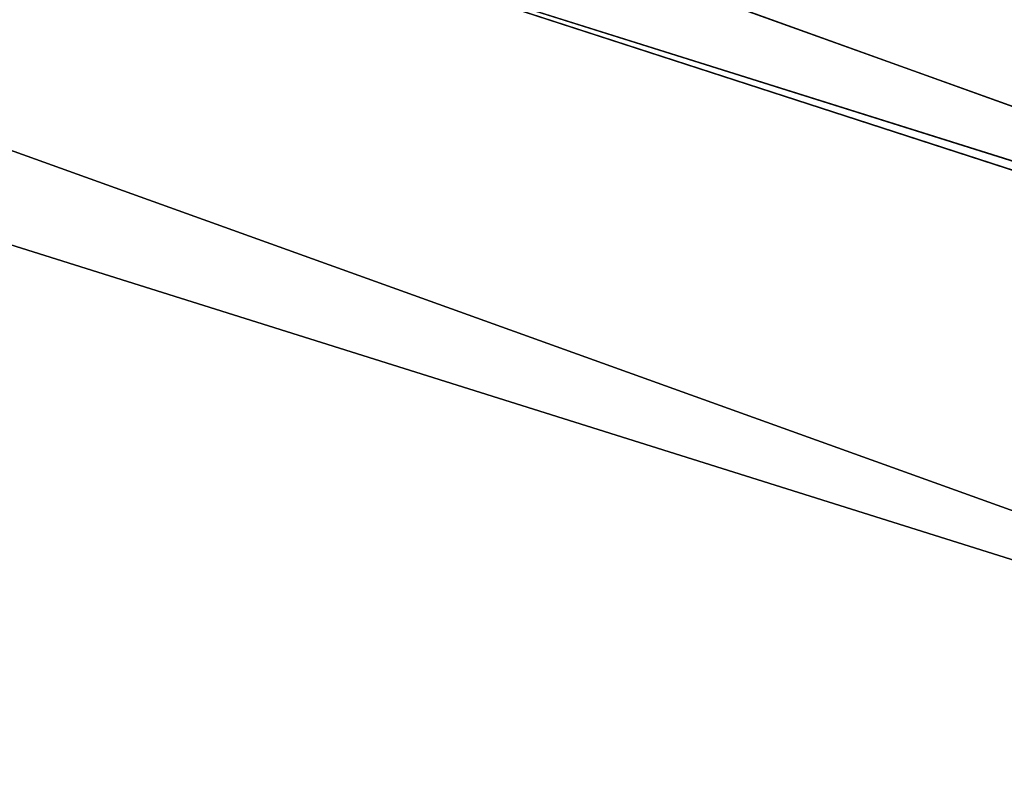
# Model space of a CAD drawing. Extents: x -775 to 775, y -775 to 775.
# Tile 112 of 256: x -240.69 to -232.93, y -710.37 to -704.29. Entities that reach past the tile are written whole.
import ezdxf

# ---------------------------------------------------------------- set-up
doc = ezdxf.new("R2010")
doc.units = 0
doc.layers.get('0').update_dxf_attribs({"color": 13, "linetype": 'CONTINUOUS'})

# ---------------------------------------------------------------- blocks, each defined once
blk = doc.blocks.new('OBJ_000001')
for p, q in [((-284.2213, -686.4879), (-218.7702, -710.0457)), ((-218.7702, -710.0457, 3), (-284.2213, -686.4879, 3)), ((-218.7702, -710.0457, 18.222), (-284.2213, -686.4879, 18.222)), ((-218.7702, -710.0457, 38.9998), (-284.2213, -686.4879, 38.9998)), ((-285.3689, -689.2597), (-219.6535, -712.9126)), ((-285.3689, -689.2597, 38.9998), (-219.6535, -712.9126, 38.9998)), ((-219.6535, -712.9126, 3), (-285.3689, -689.2597, 3)), ((-240.0314, -703.1467), (-218.7702, -710.0457, 18.222)), ((-240.0314, -703.1467), (-205.6086, -713.9675))]:
    blk.add_line(p, q)
at = {"color": 7}
mesh = blk.add_polyface(dxfattribs=at)
corners = [(-218.7702, -710.0457, 3), (-284.2213, -686.4879), (-218.7702, -710.0457), (-284.2213, -686.4879, 3)]
mesh.append_faces([[corners[k] for k in face] for face in [(0, 1, 2), (1, 0, 3)]], dxfattribs={"vtx0": -1, "color": 7})
mesh = blk.add_polyface(dxfattribs=at)
corners = [(-284.2213, -686.4879, 18.222), (-240.0314, -703.1467), (-218.7702, -710.0457, 18.222)]
mesh.append_faces([[corners[k] for k in face] for face in [(0, 1, 2)]], dxfattribs={"color": 7})
mesh = blk.add_polyface(dxfattribs=at)
corners = [(-218.7702, -710.0457, 38.9998), (-284.2213, -686.4879, 18.222), (-218.7702, -710.0457, 18.222), (-284.2213, -686.4879, 38.9998)]
mesh.append_faces([[corners[k] for k in face] for face in [(0, 1, 2), (1, 0, 3)]], dxfattribs={"vtx0": -1, "color": 7})
mesh = blk.add_polyface(dxfattribs=at)
corners = [(-218.7702, -710.0457, 18.222), (-240.0314, -703.1467), (-205.6086, -713.9675)]
mesh.append_faces([[corners[k] for k in face] for face in [(0, 1, 2)]], dxfattribs={"color": 7})
mesh = blk.add_polyface(dxfattribs=at)
corners = [(-293.7846, -709.5864, 3), (-226.1312, -733.9368), (-293.7846, -709.5864), (-226.1312, -733.9368, 3)]
mesh.append_faces([[corners[k] for k in face] for face in [(0, 1, 2), (1, 0, 3)]], dxfattribs={"vtx0": -1, "color": 7})
blk = doc.blocks.new('OBJ_000002')
for p, q in [((-241.0006, -705.9858, 7), (-206.4388, -716.8502, 7)), ((-241.0006, -705.9858, 30.1627), (-206.4388, -716.8502, 30.1627))]:
    blk.add_line(p, q)
at = {"color": 8}
mesh = blk.add_polyface(dxfattribs=at)
corners = [(-241.0006, -705.9858, 30.1627), (-206.4388, -716.8502, 7), (-241.0006, -705.9858, 7), (-206.4388, -716.8502, 30.1627)]
mesh.append_faces([[corners[k] for k in face] for face in [(0, 1, 2), (1, 0, 3)]], dxfattribs={"vtx0": -1, "color": 8})
blk = doc.blocks.new('SKPE74C')
for name in ['OBJ_000002', 'OBJ_000001']:
    blk.add_blockref(name, (0, 0))

msp = doc.modelspace()

# ---------------------------------------------------------------- block references
msp.add_blockref('SKPE74C', (0, 0))

doc.saveas('drawing.dxf')
